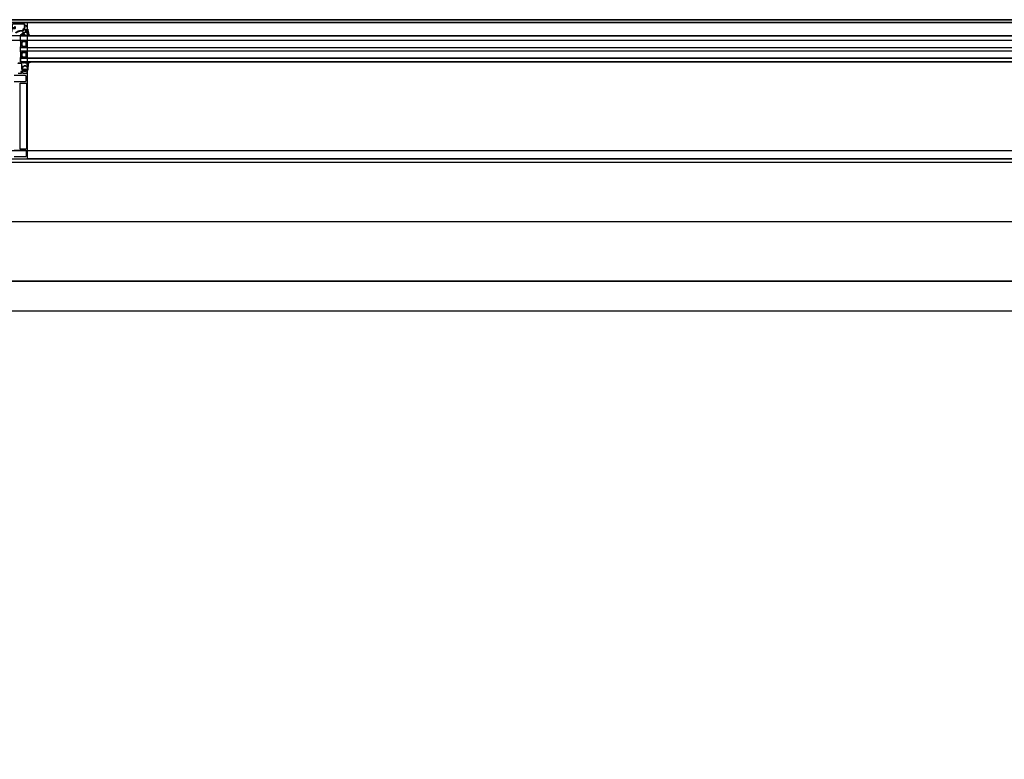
# Model space of a CAD drawing. Header units: millimetres. Extents: x 373037 to 682063, y 76092 to 274210.
# Tile 206 of 256: x 656021 to 657679, y 272027 to 273272. Entities that reach past the tile are written whole.
import ezdxf

# ---------------------------------------------------------------- set-up
doc = ezdxf.new("R2010")
doc.units = ezdxf.units.MM
doc.header["$LTSCALE"] = 100
doc.linetypes.add('ČÁRKOVANÁ', pattern=[19.05, 12.7, -6.35])
doc.layers.get('0').update_dxf_attribs({"linetype": 'CONTINUOUS'})
doc.layers.add('PUDORYS', color=253, linetype='CONTINUOUS')

# ---------------------------------------------------------------- blocks, each defined once
blk = doc.blocks.new('284336')
for points in [[(-0.7, -9.6), (-10, -9.6, 0.414511), (-10.5, -10.1), (-10.5, -15.5, -1), (-11.7, -15.5), (-11.7, -9.6), (-12.7, -8.9, -0.668884), (-12.6, -8.2), (-12, -8, 0.766384), (-12, -7.2), (-12.6, -7, -0.76831), (-12.6, -6.2), (-12, -6, 0.766384), (-12, -5.2), (-12.6, -5, -0.76831), (-12.6, -4.2), (-12, -4, 0.766384), (-12, -3.2), (-12.6, -3, -0.877523), (-12.5, -2.2), (-12.1, -2.2, 0.698129), (-11.8, -1.5, -0.220231), (-12.9, 0.8), (-12.9, 3.5, -0.157143), (-12.8, 3.7), (-12.7, 3.4, -0.067482), (-12.5, 2.5, 0.393136), (-8.7, -1), (-6.1, -1, -0.414214), (-5.6, -1.5), (-5.6, -2.2, -0.267949), (-5.9, -2.6), (-6.4, -2.9, 0.267949), (-6.6, -3.4), (-6.6, -5.8, 0.267949), (-6.4, -6.3), (-5.9, -6.6, -0.267949), (-5.6, -7), (-5.6, -8.1, 0.414215), (-5.1, -8.6), (-0.4, -8.6), (-0.4, -9.3, -0.414212), (-0.7, -9.6)], [(-0.4, 0), (-0.4, -2, 0.990243), (-0.4, -3), (0.9, -3, 0.414214), (1.2, -2.7), (1.2, -2.6, -0.668123), (1.7, -2.4), (2.7, -3.4, -0.199004), (2.9, -3.8), (2.9, -5.4, -0.199038), (2.7, -5.8), (1.7, -6.8, -0.668191), (1.2, -6.6), (1.2, -6.5, 0.414214), (0.9, -6.2), (-0.4, -6.2, 0.990269), (-0.4, -7.2), (-0.4, -8.6), (-5.1, -8.6, -0.414215), (-5.6, -8.1), (-5.6, -7, 0.267949), (-5.8, -6.6), (-6.3, -6.3, -0.267949), (-6.6, -5.8), (-6.6, -3.4, -0.267949), (-6.3, -3), (-5.8, -2.7, 0.267949), (-5.6, -2.2), (-5.6, -1.5, 0.414214), (-6.1, -1), (-8.7, -1, -0.393156), (-12.5, 2.5, 0.067572), (-12.7, 3.4), (-12.8, 3.7, -0.637545), (-12.1, 3.5), (-11.9, 2.5, 0.344315), (-10.1, 0.9), (0, 0.4, -0.406913), (0.4, 0), (-0.4, 0)], [(1.7, -4.3, 0.414235), (1.2, -3.8), (-0.7, -3.8, 0.414214), (-1.2, -4.3), (-1.2, -4.9, 0.414214), (-0.7, -5.4), (1.2, -5.4, 0.414235), (1.7, -4.9), (1.7, -4.3)]]:
    blk.add_lwpolyline(points, format="xyb", close=True)
blk = doc.blocks.new('433270')
blk.add_lwpolyline([(1, 0, 0.414364), (0, -1), (0, -1.4, 0.255924), (0.2, -1.8, -0.547723), (0.2, -3.2, 0.255924), (0, -3.6), (0, -14.6, 0.414214), (0.3, -14.9), (1.2, -14.9, 0.414214), (1.7, -14.4), (1.7, -10.3, -0.414214), (2, -10), (6, -10, 0.414248), (7, -9), (7, -7.7, 0.414179), (6.5, -7.2), (5.7, -7.2, 0.414232), (5.4, -7.5), (5.4, -8.2, -0.414198), (5.1, -8.5), (2.8, -8.5, -0.414204), (1.8, -7.5), (1.8, -4.5, -0.147432), (2, -3.9, 0.147461), (2.4, -2.5), (2.4, -2.3, -0.414214), (2.9, -1.8), (21.9, -1.8, -0.668178), (22.2, -2.7), (22.2, -2.7, 1), (21.6, -3.3), (21.5, -3.4, 0.198912), (21.4, -3.7), (21.4, -4, 0.414214), (22.1, -4.7), (22.4, -4.7, 0.576988), (22.6, -4.3, -0.311246), (24.6, -4.3, 0.576988), (24.8, -4.7), (25.3, -4.7, -0.260065), (25.3, -6.6), (24.8, -6.6, 0.576988), (24.6, -7.1, -0.311246), (22.6, -7.1, 0.576988), (22.4, -6.6), (22.1, -6.6, 0.414214), (21.4, -7.3), (21.4, -7.6, 0.267949), (21.6, -8), (21.9, -8.2, -0.637047), (21.7, -10), (19.8, -10.7, 0.315299), (19.5, -11.2), (19.5, -11.5, 0.520567), (20.2, -12), (22.8, -11, -0.520567), (23.5, -11.5), (23.5, -12.5, 0.414062), (24, -13), (25, -13, 0.414186), (25.5, -12.5), (25.5, -11.5, -0.414182), (26, -11), (27, -11, 0.414214), (27.5, -10.5), (27.5, -0.5, 0.414214), (27, 0), (1, 0)], format="xyb", close=True)
blk = doc.blocks.new('284325')
for points in [[(0.8, -5.2, -0.560316), (0.9, -4.7), (1.9, -4.4, 0.3153), (2.1, -4.1), (2.1, -1.9, 0.451558), (1.8, -1.6), (0.9, -1.7, -0.399586), (0.6, -1.5), (0.3, -0.1, -0.415977), (0.5, 0.3, 0.024107), (6.1, 1.2, 0.076636), (9, 2.3, -0.577615), (10.8, 1.3), (10, 1.4, 0.283171), (9.1, 0.9, -0.168429), (7.1, -0.7), (5.9, -1.2, 0.315302), (5.2, -2.1), (5.2, -4.2, 0.269719), (6.8, -6.8, -0.194797), (10.2, -11.5, -0.342663), (9.2, -11.2, 0.119207), (5.4, -7.6, 0.578571), (3.6, -8.6), (3.6, -11.8, 0.176415), (6.2, -18.7, -1), (5.2, -19.5, -0.176415), (2.4, -11.8), (2.4, -8.9, 0.208286), (0.8, -5.2)], [(9, -6.7), (10.3, -8.8, -0.134555), (10.8, -10.6, -0.339795), (10.2, -11.5, 0.194788), (6.8, -6.8, -0.269736), (5.2, -4.2), (5.2, -2.1, -0.315302), (5.9, -1.2), (7.1, -0.7, 0.168429), (9.1, 0.9, -0.283167), (10, 1.4), (10.8, 1.3), (10.8, -0.7, -0.070852), (10.7, -1.3), (9.9, -3.9, -0.241839), (9.1, -4.8), (7.9, -5.2, 0.836024), (8.1, -6.2), (8.1, -6.2, -0.255349), (9, -6.7)]]:
    blk.add_lwpolyline(points, format="xyb", close=True)

msp = doc.modelspace()

# ---------------------------------------------------------------- linework, layer by layer
at = {"layer": 'PUDORYS', "color": 252, "true_color": 0x939598}
for p, q in [((656022.1, 273237.2), (656022.1, 273245.2)), ((656022.1, 273245.2), (658881.1, 273245.2)), ((658922.1, 273237.2), (656022.1, 273237.2)), ((656022.1, 273219.2), (656022.1, 273225.2)), ((656022.1, 273225.2), (658881.1, 273225.2)), ((658922.1, 273219.2), (656022.1, 273219.2)), ((656022.1, 273201.2), (656022.1, 273207.2)), ((656022.1, 273207.2), (658922.1, 273207.2)), ((660834.7, 273201.2), (656022.1, 273201.2)), ((658870.1, 273038.2), (656033.1, 273038.2))]:
    msp.add_line(p, q, dxfattribs=at)
at = {"layer": 'PUDORYS', "color": 252, "ltscale": 20, "true_color": 0x939598}
msp.add_line((655476.6, 272832.2), (661989.1, 272832.2), dxfattribs=at)
at = {"layer": 'PUDORYS', "color": 252, "ltscale": 5, "true_color": 0x939598}
msp.add_line((655526.6, 272782.2), (681126.6, 272782.2), dxfattribs=at)
at = {"layer": 'PUDORYS', "color": 252, "ltscale": 15, "true_color": 0x939598}
for points in [[(655036.6, 249592.2), (681616.6, 249592.2), (681616.6, 273272.2), (655036.6, 273272.2)], [(681611.6, 273267.2), (655041.6, 273267.2), (655041.6, 249597.2), (681611.6, 249597.2)], [(655969.1, 273038.2), (656034.1, 273038.2), (656034.1, 273267.2), (655969.1, 273267.2)], [(655063.6, 249619.2), (681589.6, 249619.2), (681589.6, 273245.2), (655063.6, 273245.2)], [(681581.6, 273237.2), (655071.6, 273237.2), (655071.6, 249627.2), (681581.6, 249627.2)], [(656022.1, 273225.2), (657839.1, 273225.2), (657839.1, 273219.2), (656022.1, 273219.2)], [(657839.1, 273207.2), (656022.1, 273207.2), (656022.1, 273201.2), (657839.1, 273201.2)], [(655270.6, 273038.2), (681383.2, 273038.2), (681383.2, 249826.2), (655270.6, 249826.2)], [(681376.6, 249832.2), (655276.6, 249832.2), (655276.6, 273032.2), (681376.6, 273032.2)]]:
    msp.add_lwpolyline(points, close=True, dxfattribs=at)
at = {"layer": 'PUDORYS', "color": 252, "linetype": 'ČÁRKOVANÁ', "ltscale": 5, "true_color": 0x939598}
for points in [[(681606.6, 249602.2), (655036.6, 249602.2), (655036.6, 273272.2), (681606.6, 273272.2)], [(681611.6, 249597.2), (655041.6, 249597.2), (655041.6, 273267.2), (681611.6, 273267.2)], [(681396.6, 249812.2), (655256.6, 249812.2), (655256.6, 273052.2), (681396.6, 273052.2)], [(681276.6, 249932.2), (655376.6, 249932.2), (655376.6, 272932.2), (681276.6, 272932.2)]]:
    msp.add_lwpolyline(points, close=True, dxfattribs=at)
at = {"layer": 'PUDORYS', "color": 252, "true_color": 0x939598}
for points in [[(656032.1, 273226.2), (656026.1, 273226.2), (656024.1, 273228.2), (656024.1, 273234.2), (656026.1, 273236.2), (656032.1, 273236.2), (656032.1, 273231.7), (656031.6, 273231.7), (656031.6, 273230.7), (656032.1, 273230.7)], [(656031.1, 273235.2), (656031.1, 273227.2), (656026.6, 273227.2), (656025.1, 273228.6), (656025.1, 273233.6), (656026.6, 273235.2)], [(656032.1, 273208.2), (656026.1, 273208.2), (656024.1, 273210.2), (656024.1, 273216.2), (656026.1, 273218.2), (656032.1, 273218.2), (656032.1, 273213.7), (656031.6, 273213.7), (656031.6, 273212.7), (656032.1, 273212.7)], [(656031.1, 273217.2), (656031.1, 273209.2), (656026.6, 273209.2), (656025.1, 273210.6), (656025.1, 273215.6), (656026.6, 273217.2)], [(681376.6, 249832.2), (655276.6, 249832.2), (655276.6, 273032.2), (681376.6, 273032.2)], [(681176.6, 250032.2), (655476.6, 250032.2), (655476.6, 272832.2), (681176.6, 272832.2)]]:
    msp.add_lwpolyline(points, close=True, dxfattribs=at)
for points in [[(656007.6, 273038.2), (656033.1, 273038.2, 0.414214), (656034.1, 273039.2), (656034.1, 273039.2), (656034.1, 273187.7, 0.414214), (656033.6, 273188.2), (656032.3, 273188.2, 0.41422), (656031.8, 273187.7), (656031.8, 273187.2), (656032.8, 273187.2), (656032.8, 273182.7, -0.414214), (656031.8, 273181.7), (656027.1, 273181.7, -0.414214), (656026.1, 273182.7), (656026.1, 273187.2), (656027.8, 273187.2), (656027.8, 273187.7, 0.414201), (656027.3, 273188.2), (656025.3, 273188.2, 0.414214), (656024.8, 273187.7), (656024.8, 273185.5, -0.414214), (656024.3, 273185), (656022.5, 273185), (656022.5, 273183.8), (656023.7, 273183.8), (656023.7, 273182, -0.414214), (656023.4, 273181.7), (656018.1, 273181.7, -0.414167)], [(656011.3, 273178.7), (656029.6, 273178.7, -0.414214), (656031.1, 273177.2), (656031.1, 273173.7, -0.399985), (656031.1, 273172.7), (656031.1, 273169, -0.414214), (656029.6, 273167.5), (656011.3, 273167.5, 0.13165)], [(656011.3, 273052.4), (656030.1, 273052.4, -0.414232), (656031.6, 273050.9), (656031.6, 273047.1, -0.399985), (656031.6, 273046.1), (656031.6, 273042.7, -0.414232), (656030.1, 273041.2), (656011.3, 273041.2, 0.116937)]]:
    msp.add_lwpolyline(points, format="xyb", dxfattribs=at)
msp.add_lwpolyline([(656032, 273165), (656032, 273054.9, -0.414214), (656031.5, 273054.4), (656021.8, 273054.4, -0.414214), (656021.3, 273054.9), (656021.3, 273165, -0.414214), (656021.8, 273165.5), (656031.5, 273165.5, -0.414214), (656032, 273165)], format="xyb", close=True, dxfattribs=at)
at = {"layer": 'PUDORYS', "color": 252, "ltscale": 5, "true_color": 0x939598}
msp.add_lwpolyline([(655476.6, 250032.2), (681176.6, 250032.2), (681176.6, 272832.2), (655476.6, 272832.2)], close=True, dxfattribs=at)
at = {"layer": 'PUDORYS', "color": 252, "true_color": 0x939598}
for centre, radius, start, end in [((656000.2, 273231.2), 22.7, 344.6728, 15.3272), ((656027.7, 273235.8), 3.55, 157.591, 202.7062), ((656027.3, 273235.9), 2.9, 154.7048, 204.6933), ((656027, 273236.1), 2.25, 151.5972, 208.4727), ((656026.7, 273236.2), 1.71, 147.3143, 212.7051), ((656026.6, 273236.4), 1.26, 141.5004, 218.0344), ((656026.5, 273236.5), 0.879, 133.5036, 226.0051), ((656026.5, 273236.7), 0.596, 123.0366, 236.9634), ((656026.8, 273236.7), 0.596, 123.0366, 236.9634), ((656027.1, 273236.7), 0.596, 123.0366, 236.9634), ((656027.4, 273236.7), 0.596, 123.0366, 236.9634), ((656027.7, 273236.7), 0.596, 123.0366, 236.9634), ((656028, 273236.7), 0.596, 123.0366, 236.9634), ((656028.2, 273236.7), 0.596, 123.0366, 236.9634), ((656028.5, 273236.7), 0.596, 123.0366, 236.9634), ((656028.8, 273236.7), 0.596, 123.0366, 236.9634), ((656029.1, 273236.7), 0.596, 123.0366, 236.9634), ((656029.4, 273236.7), 0.596, 123.0366, 236.9634), ((656029.7, 273236.7), 0.596, 123.0366, 236.9634), ((656030, 273236.7), 0.596, 123.0366, 236.9634), ((656000.2, 273213.2), 22.7, 344.6728, 15.3272), ((656027.7, 273226.5), 3.55, 157.2938, 202.409), ((656027.7, 273217.8), 3.55, 157.591, 202.7062), ((656027.3, 273226.4), 2.9, 155.3067, 205.2952), ((656027.3, 273217.9), 2.9, 154.7048, 204.6933), ((656027, 273226.2), 2.25, 151.5273, 208.4028), ((656027, 273218.1), 2.25, 151.5972, 208.4727), ((656026.7, 273226.1), 1.71, 147.2949, 212.6857), ((656026.7, 273218.2), 1.71, 147.3143, 212.7051), ((656026.6, 273225.9), 1.26, 141.9656, 218.4996), ((656026.6, 273218.4), 1.26, 141.5004, 218.0344), ((656026.5, 273225.8), 0.879, 133.9949, 226.4964), ((656026.5, 273218.5), 0.879, 133.5036, 226.0051), ((656026.5, 273225.7), 0.596, 123.0366, 236.9634), ((656026.5, 273218.7), 0.596, 123.0366, 236.9634), ((656026.8, 273225.7), 0.596, 123.0366, 236.9634), ((656026.8, 273218.7), 0.596, 123.0366, 236.9634), ((656027.1, 273225.7), 0.596, 123.0366, 236.9634), ((656027.1, 273218.7), 0.596, 123.0366, 236.9634), ((656027.4, 273225.7), 0.596, 123.0366, 236.9634), ((656027.4, 273218.7), 0.596, 123.0366, 236.9634), ((656027.7, 273225.7), 0.596, 123.0366, 236.9634), ((656027.7, 273218.7), 0.596, 123.0366, 236.9634), ((656028, 273225.7), 0.596, 123.0366, 236.9634), ((656028, 273218.7), 0.596, 123.0366, 236.9634), ((656028.2, 273225.7), 0.596, 123.0366, 236.9634), ((656028.2, 273218.7), 0.596, 123.0366, 236.9634), ((656028.5, 273225.7), 0.596, 123.0366, 236.9634), ((656028.5, 273218.7), 0.596, 123.0366, 236.9634), ((656028.8, 273225.7), 0.596, 123.0366, 236.9634), ((656028.8, 273218.7), 0.596, 123.0366, 236.9634), ((656029.1, 273225.7), 0.596, 123.0366, 236.9634), ((656029.1, 273218.7), 0.596, 123.0366, 236.9634), ((656029.4, 273225.7), 0.596, 123.0366, 236.9634), ((656029.4, 273218.7), 0.596, 123.0366, 236.9634), ((656029.7, 273225.7), 0.596, 123.0366, 236.9634), ((656029.7, 273218.7), 0.596, 123.0366, 236.9634), ((656030, 273225.7), 0.596, 123.0366, 236.9634), ((656030, 273218.7), 0.596, 123.0366, 236.9634), ((656027.7, 273208.5), 3.55, 157.2938, 202.409), ((656027.3, 273208.4), 2.9, 155.3067, 205.2952), ((656027, 273208.2), 2.25, 151.5273, 208.4028), ((656026.7, 273208.1), 1.71, 147.2949, 212.6857), ((656026.6, 273207.9), 1.26, 141.9656, 218.4996), ((656026.5, 273207.8), 0.879, 133.9949, 226.4964), ((656026.5, 273207.7), 0.596, 123.0366, 236.9634), ((656026.8, 273207.7), 0.596, 123.0366, 236.9634), ((656027.1, 273207.7), 0.596, 123.0366, 236.9634), ((656027.4, 273207.7), 0.596, 123.0366, 236.9634), ((656027.7, 273207.7), 0.596, 123.0366, 236.9634), ((656028, 273207.7), 0.596, 123.0366, 236.9634), ((656028.2, 273207.7), 0.596, 123.0366, 236.9634), ((656028.5, 273207.7), 0.596, 123.0366, 236.9634), ((656028.8, 273207.7), 0.596, 123.0366, 236.9634), ((656029.1, 273207.7), 0.596, 123.0366, 236.9634), ((656029.4, 273207.7), 0.596, 123.0366, 236.9634), ((656029.7, 273207.7), 0.596, 123.0366, 236.9634), ((656030, 273207.7), 0.596, 123.0366, 236.9634)]:
    msp.add_arc(centre, radius, start, end, dxfattribs=at)

# ---------------------------------------------------------------- block references
msp.add_blockref('433270', (656006.6, 273267.2), dxfattribs=at)
at = {"layer": 'PUDORYS', "color": 252, "true_color": 0x939598, "rotation": 270}
for name, p in [('284325', (656034.1, 273256.3)), ('284336', (656034.1, 273187.7))]:
    msp.add_blockref(name, p, dxfattribs=at)

doc.saveas('drawing.dxf')
